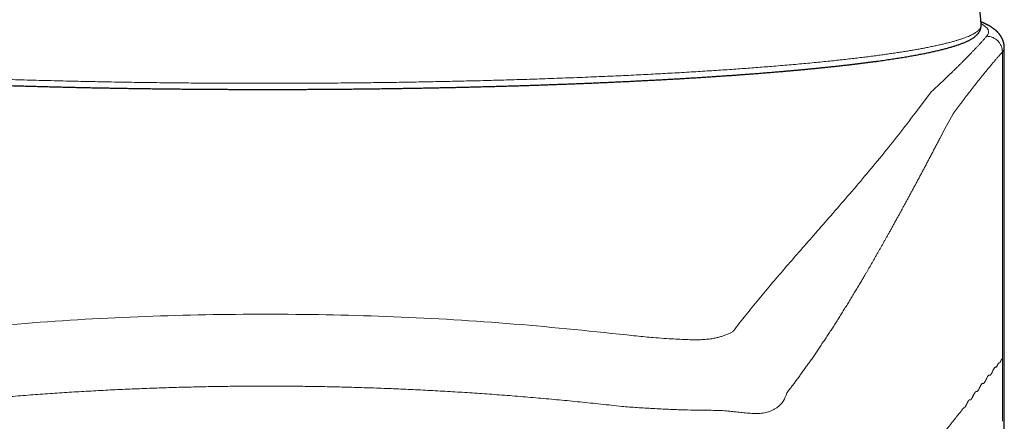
# Model space of a CAD drawing. Header units: millimetres. Extents: x 8 to 532, y 12 to 403.
# Tile 37 of 45: x 272 to 304, y 353 to 366. Entities that reach past the tile are written whole.
import ezdxf

# ---------------------------------------------------------------- set-up
doc = ezdxf.new("R2010")
doc.units = ezdxf.units.MM

msp = doc.modelspace()

# ---------------------------------------------------------------- linework, layer by layer
at = {"color": 7, "linetype": 'Continuous', "lineweight": 30}
for p, q in [((302.767, 365.916), (302.767, 365.916)), ((303.507, 267.059), (303.507, 365.201))]:
    msp.add_line(p, q, dxfattribs=at)
at = {"color": 8, "linetype": 'Continuous', "lineweight": 0}
for p, q in [((303.447, 365.065), (303.447, 355.285)), ((300.678, 363.124), (301.183, 363.796)), ((303.447, 353.294), (303.447, 355.284))]:
    msp.add_line(p, q, dxfattribs=at)
at = {"color": 7, "linetype": 'Continuous', "lineweight": 30}
msp.add_arc((280, 364.687), 22.8, 3.0913, 7.0195, dxfattribs=at)
at = {"color": 8, "linetype": 'Continuous', "lineweight": 0}
msp.add_arc((340.857, 341.697), 44.466, 151.231, 152.3643, dxfattribs=at)
msp.add_ellipse((280, 365.699), major_axis=(23.007, 0), ratio=0.080972, start_param=6.211589, end_param=6.428605, dxfattribs=at)
at = {"color": 7, "linetype": 'Continuous', "lineweight": 30}
for points, knots in [([(257.233, 365.916), (257.232, 365.912), (257.232, 365.899), (257.232, 365.878), (257.234, 365.853), (257.238, 365.829), (257.244, 365.805), (257.252, 365.781), (257.261, 365.757), (257.271, 365.734), (257.283, 365.712), (257.297, 365.689), (257.313, 365.667), (257.331, 365.645), (257.35, 365.623), (257.372, 365.601), (257.396, 365.579), (257.423, 365.556), (257.451, 365.534), (257.483, 365.513), (257.516, 365.491), (257.551, 365.47), (257.588, 365.45), (257.627, 365.43), (257.667, 365.41), (257.708, 365.391), (257.751, 365.372), (257.795, 365.354), (257.841, 365.336), (257.889, 365.318), (257.938, 365.3), (257.988, 365.283), (258.04, 365.266), (258.093, 365.249), (258.148, 365.232), (258.205, 365.215), (258.263, 365.198), (258.323, 365.182), (258.384, 365.166), (258.447, 365.149), (258.511, 365.133), (258.577, 365.117), (258.645, 365.101), (258.714, 365.085), (258.785, 365.07), (258.857, 365.054), (258.931, 365.038), (259.007, 365.023), (259.084, 365.007), (259.163, 364.992), (259.243, 364.977), (259.325, 364.962), (259.409, 364.947), (259.494, 364.932), (259.581, 364.917), (259.669, 364.902), (259.759, 364.887), (259.85, 364.872), (259.943, 364.858), (260.038, 364.843), (260.134, 364.828), (260.232, 364.814), (260.331, 364.8), (260.431, 364.785), (260.534, 364.771), (260.637, 364.757), (260.743, 364.743), (260.849, 364.729), (260.958, 364.715), (261.067, 364.702), (261.178, 364.688), (261.291, 364.674), (261.405, 364.661), (261.521, 364.647), (261.638, 364.634), (261.756, 364.621), (261.876, 364.608), (261.997, 364.595), (262.12, 364.582), (262.244, 364.569), (262.369, 364.556), (262.496, 364.543), (262.624, 364.531), (262.754, 364.518), (262.885, 364.506), (263.017, 364.493), (263.151, 364.481), (263.286, 364.469), (263.422, 364.457), (263.56, 364.445), (263.698, 364.433), (263.838, 364.422), (263.98, 364.41), (264.122, 364.399), (264.266, 364.387), (264.411, 364.376), (264.558, 364.365), (264.705, 364.354), (264.854, 364.343), (265.004, 364.332), (265.155, 364.321), (265.307, 364.31), (265.461, 364.3), (265.616, 364.289), (265.771, 364.279), (265.928, 364.269), (266.086, 364.259), (266.245, 364.249), (266.405, 364.239), (266.566, 364.229), (266.729, 364.219), (266.892, 364.21), (267.056, 364.201), (267.222, 364.191), (267.388, 364.182), (267.555, 364.173), (267.724, 364.164), (267.893, 364.155), (268.063, 364.147), (268.234, 364.138), (268.406, 364.13), (268.579, 364.121), (268.753, 364.113), (268.928, 364.105), (269.104, 364.097), (269.28, 364.09), (269.458, 364.082), (269.636, 364.074), (269.815, 364.067), (269.995, 364.06), (270.175, 364.053), (270.357, 364.045), (270.539, 364.039), (270.722, 364.032), (270.906, 364.025), (271.09, 364.019), (271.275, 364.012), (271.461, 364.006), (271.647, 364), (271.834, 363.994), (272.022, 363.988), (272.21, 363.983), (272.399, 363.977), (272.589, 363.972), (272.779, 363.966), (272.97, 363.961), (273.161, 363.956), (273.353, 363.951), (273.545, 363.947), (273.738, 363.942), (273.931, 363.938), (274.125, 363.933), (274.319, 363.929), (274.514, 363.925), (274.709, 363.921), (274.905, 363.918), (275.101, 363.914), (275.297, 363.911), (275.494, 363.907), (275.691, 363.904), (275.888, 363.901), (276.086, 363.898), (276.284, 363.895), (276.482, 363.893), (276.681, 363.89), (276.88, 363.888), (277.079, 363.886), (277.278, 363.884), (277.478, 363.882), (277.678, 363.88), (277.878, 363.879), (278.078, 363.877), (278.278, 363.876), (278.479, 363.875), (278.679, 363.874), (278.88, 363.873), (279.08, 363.872), (279.281, 363.871), (279.482, 363.871), (279.683, 363.871), (279.884, 363.87), (280.085, 363.87), (280.286, 363.871), (280.487, 363.871), (280.688, 363.871), (280.888, 363.872), (281.089, 363.873), (281.29, 363.873), (281.49, 363.874), (281.691, 363.876), (281.891, 363.877), (282.091, 363.878), (282.291, 363.88), (282.491, 363.882), (282.691, 363.883), (282.89, 363.885), (283.089, 363.888), (283.288, 363.89), (283.487, 363.892), (283.685, 363.895), (283.883, 363.898), (284.081, 363.901), (284.279, 363.904), (284.476, 363.907), (284.673, 363.91), (284.869, 363.913), (285.065, 363.917), (285.261, 363.921), (285.456, 363.925), (285.651, 363.929), (285.845, 363.933), (286.039, 363.937), (286.232, 363.941), (286.425, 363.946), (286.618, 363.951), (286.809, 363.956), (287.001, 363.961), (287.192, 363.966), (287.382, 363.971), (287.571, 363.976), (287.76, 363.982), (287.949, 363.987), (288.137, 363.993), (288.324, 363.999), (288.51, 364.005), (288.696, 364.011), (288.881, 364.018), (289.066, 364.024), (289.25, 364.031), (289.433, 364.038), (289.615, 364.044), (289.796, 364.051), (289.977, 364.059), (290.157, 364.066), (290.336, 364.073), (290.515, 364.081), (290.692, 364.088), (290.869, 364.096), (291.045, 364.104), (291.22, 364.112), (291.394, 364.12), (291.567, 364.128), (291.739, 364.137), (291.91, 364.145), (292.081, 364.154), (292.25, 364.163), (292.419, 364.172), (292.586, 364.181), (292.753, 364.19), (292.918, 364.199), (293.083, 364.208), (293.246, 364.218), (293.408, 364.228), (293.57, 364.237), (293.73, 364.247), (293.889, 364.257), (294.047, 364.267), (294.204, 364.277), (294.36, 364.288), (294.515, 364.298), (294.669, 364.309), (294.821, 364.319), (294.972, 364.33), (295.123, 364.341), (295.271, 364.352), (295.419, 364.363), (295.566, 364.374), (295.711, 364.385), (295.855, 364.397), (295.998, 364.408), (296.139, 364.42), (296.28, 364.432), (296.419, 364.443), (296.556, 364.455), (296.693, 364.467), (296.828, 364.479), (296.962, 364.492), (297.094, 364.504), (297.225, 364.516), (297.355, 364.529), (297.484, 364.541), (297.611, 364.554), (297.736, 364.567), (297.861, 364.58), (297.983, 364.593), (298.105, 364.606), (298.225, 364.619), (298.344, 364.632), (298.461, 364.645), (298.577, 364.659), (298.691, 364.672), (298.804, 364.686), (298.915, 364.699), (299.025, 364.713), (299.133, 364.727), (299.24, 364.741), (299.346, 364.755), (299.45, 364.769), (299.552, 364.783), (299.653, 364.797), (299.752, 364.812), (299.85, 364.826), (299.946, 364.841), (300.041, 364.855), (300.134, 364.87), (300.226, 364.884), (300.316, 364.899), (300.404, 364.914), (300.491, 364.929), (300.577, 364.944), (300.66, 364.959), (300.743, 364.974), (300.823, 364.99), (300.902, 365.005), (300.98, 365.02), (301.055, 365.036), (301.13, 365.051), (301.202, 365.067), (301.273, 365.083), (301.343, 365.098), (301.41, 365.114), (301.477, 365.13), (301.541, 365.146), (301.604, 365.162), (301.665, 365.179), (301.725, 365.195), (301.783, 365.212), (301.84, 365.228), (301.895, 365.245), (301.948, 365.262), (302, 365.279), (302.051, 365.296), (302.099, 365.313), (302.147, 365.331), (302.192, 365.349), (302.237, 365.367), (302.28, 365.385), (302.321, 365.404), (302.361, 365.423), (302.399, 365.443), (302.436, 365.463), (302.472, 365.484), (302.506, 365.505), (302.539, 365.527), (302.57, 365.55), (302.598, 365.574), (302.625, 365.598), (302.648, 365.621), (302.669, 365.644), (302.686, 365.666), (302.702, 365.689), (302.717, 365.712), (302.73, 365.737), (302.741, 365.762), (302.751, 365.787), (302.758, 365.812), (302.763, 365.837), (302.767, 365.862), (302.768, 365.887), (302.768, 365.905), (302.768, 365.915), (302.768, 365.916)], [0, 0, 0, 0, 0.000985, 0.002852, 0.004718, 0.00659, 0.008478, 0.010394, 0.012348, 0.014353, 0.016421, 0.018566, 0.020804, 0.023147, 0.025609, 0.028201, 0.030926, 0.03378, 0.036745, 0.039794, 0.042896, 0.046021, 0.049145, 0.052253, 0.05534, 0.058404, 0.061445, 0.064465, 0.067466, 0.07045, 0.073418, 0.076372, 0.079314, 0.082245, 0.085166, 0.088078, 0.090983, 0.093881, 0.096772, 0.099658, 0.102539, 0.105415, 0.108288, 0.111156, 0.114021, 0.116883, 0.119742, 0.122599, 0.125453, 0.128306, 0.131156, 0.134004, 0.136851, 0.139696, 0.142539, 0.145382, 0.148223, 0.151063, 0.153902, 0.15674, 0.159577, 0.162413, 0.165248, 0.168082, 0.170916, 0.173749, 0.176582, 0.179414, 0.182245, 0.185076, 0.187906, 0.190736, 0.193566, 0.196395, 0.199223, 0.202052, 0.20488, 0.207707, 0.210535, 0.213362, 0.216188, 0.219015, 0.221841, 0.224667, 0.227493, 0.230318, 0.233143, 0.235968, 0.238793, 0.241618, 0.244443, 0.247267, 0.250091, 0.252915, 0.255739, 0.258563, 0.261387, 0.26421, 0.267033, 0.269857, 0.27268, 0.275503, 0.278326, 0.281149, 0.283971, 0.286794, 0.289617, 0.292439, 0.295261, 0.298084, 0.300906, 0.303728, 0.30655, 0.309372, 0.312194, 0.315016, 0.317838, 0.32066, 0.323481, 0.326303, 0.329125, 0.331946, 0.334768, 0.337589, 0.340411, 0.343232, 0.346053, 0.348875, 0.351696, 0.354517, 0.357338, 0.360159, 0.362981, 0.365802, 0.368623, 0.371444, 0.374265, 0.377086, 0.379907, 0.382727, 0.385548, 0.388369, 0.39119, 0.394011, 0.396832, 0.399652, 0.402473, 0.405294, 0.408114, 0.410935, 0.413756, 0.416576, 0.419397, 0.422218, 0.425038, 0.427859, 0.430679, 0.4335, 0.43632, 0.439141, 0.441961, 0.444782, 0.447602, 0.450423, 0.453243, 0.456064, 0.458884, 0.461705, 0.464525, 0.467346, 0.470166, 0.472987, 0.475807, 0.478627, 0.481448, 0.484268, 0.487089, 0.489909, 0.492729, 0.49555, 0.49837, 0.501191, 0.504011, 0.506832, 0.509652, 0.512472, 0.515293, 0.518113, 0.520934, 0.523754, 0.526574, 0.529395, 0.532215, 0.535036, 0.537856, 0.540677, 0.543497, 0.546317, 0.549138, 0.551958, 0.554779, 0.557599, 0.56042, 0.56324, 0.566061, 0.568881, 0.571702, 0.574523, 0.577343, 0.580164, 0.582984, 0.585805, 0.588626, 0.591446, 0.594267, 0.597088, 0.599908, 0.602729, 0.60555, 0.60837, 0.611191, 0.614012, 0.616833, 0.619654, 0.622475, 0.625296, 0.628116, 0.630937, 0.633758, 0.636579, 0.6394, 0.642222, 0.645043, 0.647864, 0.650685, 0.653506, 0.656328, 0.659149, 0.66197, 0.664792, 0.667613, 0.670434, 0.673256, 0.676078, 0.678899, 0.681721, 0.684543, 0.687364, 0.690186, 0.693008, 0.69583, 0.698652, 0.701474, 0.704296, 0.707119, 0.709941, 0.712763, 0.715586, 0.718409, 0.721231, 0.724054, 0.726877, 0.7297, 0.732523, 0.735346, 0.738169, 0.740993, 0.743816, 0.74664, 0.749464, 0.752288, 0.755112, 0.757936, 0.76076, 0.763585, 0.76641, 0.769235, 0.77206, 0.774885, 0.777711, 0.780536, 0.783362, 0.786189, 0.789015, 0.791842, 0.794669, 0.797496, 0.800324, 0.803152, 0.80598, 0.808809, 0.811638, 0.814467, 0.817297, 0.820128, 0.822958, 0.82579, 0.828622, 0.831454, 0.834287, 0.837121, 0.839956, 0.842791, 0.845627, 0.848464, 0.851302, 0.854141, 0.856981, 0.859822, 0.862664, 0.865508, 0.868353, 0.871199, 0.874048, 0.876898, 0.87975, 0.882604, 0.88546, 0.888319, 0.891181, 0.894046, 0.896914, 0.899786, 0.902662, 0.905542, 0.908428, 0.911318, 0.914215, 0.917119, 0.92003, 0.92295, 0.925879, 0.928819, 0.93177, 0.934736, 0.937716, 0.940713, 0.943729, 0.946765, 0.949823, 0.952904, 0.956007, 0.959128, 0.962259, 0.965374, 0.968445, 0.971437, 0.974313, 0.976764, 0.979094, 0.981313, 0.983665, 0.985905, 0.988046, 0.990105, 0.992099, 0.994043, 0.99595, 0.997832, 0.999701, 1, 1, 1, 1]), ([(303.507, 365.2), (303.507, 365.206), (303.507, 365.217), (303.506, 365.233), (303.505, 365.247), (303.504, 365.26), (303.503, 365.27), (303.502, 365.278), (303.501, 365.285), (303.501, 365.29), (303.5, 365.294), (303.499, 365.299), (303.498, 365.306), (303.497, 365.315), (303.494, 365.327), (303.492, 365.34), (303.489, 365.353), (303.486, 365.365), (303.483, 365.376), (303.48, 365.387), (303.477, 365.397), (303.473, 365.408), (303.469, 365.418), (303.465, 365.43), (303.46, 365.443), (303.454, 365.458), (303.448, 365.471), (303.443, 365.483), (303.439, 365.491), (303.436, 365.498), (303.433, 365.504), (303.431, 365.508), (303.429, 365.512), (303.426, 365.517), (303.423, 365.522), (303.42, 365.529), (303.415, 365.536), (303.411, 365.544), (303.406, 365.552), (303.402, 365.559), (303.398, 365.565), (303.394, 365.57), (303.391, 365.576), (303.387, 365.581), (303.383, 365.588), (303.378, 365.594), (303.373, 365.601), (303.368, 365.608), (303.364, 365.614), (303.359, 365.62), (303.355, 365.626), (303.35, 365.632), (303.346, 365.637), (303.342, 365.642), (303.337, 365.648), (303.331, 365.654), (303.326, 365.661), (303.32, 365.667), (303.314, 365.674), (303.308, 365.681), (303.302, 365.687), (303.296, 365.693), (303.291, 365.698), (303.287, 365.703), (303.283, 365.706), (303.28, 365.71), (303.276, 365.713), (303.272, 365.717), (303.266, 365.723), (303.259, 365.73), (303.253, 365.735), (303.247, 365.74), (303.241, 365.746), (303.234, 365.752), (303.226, 365.758), (303.218, 365.765), (303.208, 365.774), (303.195, 365.784), (303.181, 365.795), (303.164, 365.807), (303.145, 365.822), (303.121, 365.838), (303.098, 365.853), (303.075, 365.867), (303.057, 365.879), (303.043, 365.887), (303.033, 365.893), (303.023, 365.899), (303.011, 365.905), (303.001, 365.911), (302.992, 365.915), (302.986, 365.919), (302.98, 365.922), (302.975, 365.925), (302.971, 365.927), (302.966, 365.929), (302.962, 365.932), (302.956, 365.935), (302.949, 365.938), (302.941, 365.942), (302.933, 365.946), (302.926, 365.95), (302.919, 365.953), (302.913, 365.956), (302.907, 365.959), (302.901, 365.962), (302.894, 365.965), (302.886, 365.969), (302.878, 365.973), (302.87, 365.977), (302.863, 365.98), (302.856, 365.983), (302.848, 365.986), (302.839, 365.991), (302.828, 365.996), (302.815, 366.001), (302.802, 366.007), (302.789, 366.012), (302.776, 366.018), (302.766, 366.022), (302.761, 366.024), (302.761, 366.024)], [0, 0, 0, 0, 0.011781, 0.022316, 0.031602, 0.039637, 0.046419, 0.051947, 0.05601, 0.058982, 0.061923, 0.065386, 0.06937, 0.076266, 0.084319, 0.093528, 0.103134, 0.111412, 0.118297, 0.126078, 0.133738, 0.141336, 0.148932, 0.157542, 0.167531, 0.178909, 0.191717, 0.199314, 0.206037, 0.211713, 0.216343, 0.219926, 0.223053, 0.226743, 0.231014, 0.237209, 0.244167, 0.251131, 0.257998, 0.264439, 0.270161, 0.275165, 0.279559, 0.28489, 0.291655, 0.297977, 0.305143, 0.312063, 0.31826, 0.323733, 0.330391, 0.336542, 0.342188, 0.347559, 0.353943, 0.36154, 0.368359, 0.375815, 0.383638, 0.391819, 0.400002, 0.407275, 0.413592, 0.418953, 0.423398, 0.427563, 0.431675, 0.435734, 0.445093, 0.454584, 0.461141, 0.468011, 0.475332, 0.483757, 0.493366, 0.503828, 0.514063, 0.532021, 0.548939, 0.564847, 0.591928, 0.618996, 0.646054, 0.672746, 0.697416, 0.708254, 0.71929, 0.730598, 0.743011, 0.756758, 0.763997, 0.771322, 0.777715, 0.78306, 0.787368, 0.791742, 0.79692, 0.802901, 0.810703, 0.819362, 0.827607, 0.835199, 0.842138, 0.848318, 0.854078, 0.860323, 0.867157, 0.876058, 0.884891, 0.892931, 0.900176, 0.906627, 0.912795, 0.923085, 0.93441, 0.946771, 0.95997, 0.972986, 0.985674, 0.998033, 1, 1, 1, 1])]:
    msp.add_open_spline(points, degree=3, knots=knots, dxfattribs=at)
at = {"color": 8, "linetype": 'Continuous', "lineweight": 0}
for points, knots in [([(257.233, 365.916), (257.233, 365.914), (257.231, 365.9), (257.235, 365.876), (257.245, 365.843), (257.263, 365.811), (257.287, 365.779), (257.319, 365.746), (257.358, 365.714), (257.402, 365.683), (257.452, 365.652), (257.506, 365.623), (257.565, 365.594), (257.631, 365.564), (257.702, 365.535), (257.78, 365.506), (257.863, 365.477), (257.951, 365.448), (258.046, 365.42), (258.146, 365.391), (258.252, 365.363), (258.361, 365.335), (258.474, 365.308), (258.589, 365.281), (258.709, 365.255), (258.834, 365.229), (258.971, 365.201), (259.121, 365.173), (259.284, 365.143), (259.453, 365.114), (259.629, 365.085), (259.811, 365.056), (259.999, 365.027), (260.188, 365), (260.378, 364.973), (260.566, 364.948), (260.76, 364.922), (260.959, 364.897), (261.163, 364.873), (261.372, 364.848), (261.585, 364.824), (261.804, 364.8), (262.027, 364.776), (262.254, 364.753), (262.487, 364.73), (262.719, 364.708), (262.951, 364.686), (263.183, 364.665), (263.418, 364.645), (263.657, 364.625), (263.913, 364.604), (264.186, 364.582), (264.476, 364.56), (264.772, 364.538), (265.072, 364.516), (265.377, 364.495), (265.686, 364.475), (265.991, 364.455), (266.291, 364.436), (266.586, 364.419), (266.884, 364.401), (267.186, 364.384), (267.491, 364.368), (267.8, 364.352), (268.111, 364.336), (268.426, 364.321), (268.744, 364.306), (269.064, 364.291), (269.388, 364.277), (269.708, 364.264), (270.024, 364.251), (270.337, 364.239), (270.651, 364.227), (270.968, 364.216), (271.303, 364.204), (271.658, 364.193), (272.032, 364.181), (272.409, 364.17), (272.787, 364.16), (273.168, 364.15), (273.552, 364.14), (273.926, 364.131), (274.291, 364.124), (274.648, 364.116), (275.005, 364.11), (275.364, 364.103), (275.724, 364.097), (276.085, 364.092), (276.448, 364.087), (276.811, 364.083), (277.175, 364.079), (277.539, 364.075), (277.905, 364.073), (278.264, 364.07), (278.616, 364.068), (278.962, 364.067), (279.308, 364.066), (279.654, 364.065), (279.885, 364.065), (280, 364.065)], [0, 0, 0, 0, 0.002749, 0.013918, 0.025087, 0.036256, 0.047426, 0.058595, 0.069764, 0.080933, 0.091172, 0.10141, 0.111649, 0.121887, 0.132125, 0.142364, 0.152602, 0.162841, 0.173079, 0.183318, 0.193556, 0.203795, 0.213448, 0.223101, 0.232755, 0.242408, 0.252062, 0.263231, 0.2744, 0.285569, 0.296738, 0.307908, 0.319077, 0.330246, 0.340484, 0.350723, 0.360961, 0.3712, 0.381438, 0.391677, 0.401915, 0.412154, 0.422392, 0.432631, 0.442869, 0.453107, 0.462761, 0.472414, 0.482068, 0.491721, 0.501374, 0.512544, 0.523713, 0.534882, 0.546051, 0.55722, 0.56839, 0.579559, 0.589797, 0.600036, 0.610274, 0.620513, 0.630751, 0.640989, 0.651228, 0.661466, 0.671705, 0.681943, 0.692182, 0.70242, 0.712074, 0.721727, 0.73138, 0.741034, 0.750687, 0.761856, 0.773026, 0.784195, 0.795364, 0.806533, 0.817702, 0.828872, 0.83911, 0.849348, 0.859587, 0.869825, 0.880064, 0.890302, 0.900541, 0.910779, 0.921018, 0.931256, 0.941495, 0.951733, 0.961386, 0.97104, 0.980693, 0.990347, 1, 1, 1, 1]), ([(280, 364.065), (280.134, 364.065), (280.401, 364.065), (280.801, 364.066), (281.201, 364.067), (281.601, 364.069), (282, 364.072), (282.399, 364.075), (282.786, 364.079), (283.161, 364.083), (283.524, 364.087), (283.886, 364.092), (284.248, 364.097), (284.608, 364.103), (284.967, 364.109), (285.325, 364.116), (285.681, 364.123), (286.036, 364.131), (286.389, 364.139), (286.741, 364.147), (287.084, 364.156), (287.418, 364.165), (287.745, 364.175), (288.07, 364.184), (288.392, 364.194), (288.73, 364.206), (289.082, 364.218), (289.448, 364.231), (289.811, 364.245), (290.171, 364.259), (290.528, 364.274), (290.881, 364.289), (291.222, 364.304), (291.549, 364.319), (291.864, 364.335), (292.176, 364.35), (292.485, 364.367), (292.79, 364.383), (293.092, 364.4), (293.391, 364.417), (293.686, 364.435), (293.978, 364.453), (294.266, 364.471), (294.55, 364.49), (294.825, 364.509), (295.092, 364.528), (295.349, 364.547), (295.603, 364.566), (295.853, 364.585), (296.113, 364.606), (296.381, 364.628), (296.657, 364.651), (296.927, 364.675), (297.192, 364.7), (297.452, 364.724), (297.707, 364.749), (297.949, 364.774), (298.179, 364.798), (298.398, 364.822), (298.612, 364.846), (298.821, 364.871), (299.025, 364.895), (299.224, 364.92), (299.419, 364.946), (299.608, 364.971), (299.792, 364.997), (299.971, 365.023), (300.145, 365.049), (300.31, 365.075), (300.467, 365.101), (300.616, 365.126), (300.761, 365.151), (300.901, 365.177), (301.043, 365.204), (301.186, 365.233), (301.329, 365.263), (301.466, 365.294), (301.596, 365.324), (301.72, 365.355), (301.837, 365.386), (301.944, 365.416), (302.042, 365.446), (302.131, 365.475), (302.214, 365.504), (302.292, 365.533), (302.364, 365.562), (302.43, 365.591), (302.49, 365.621), (302.544, 365.65), (302.593, 365.68), (302.635, 365.709), (302.672, 365.739), (302.702, 365.768), (302.727, 365.796), (302.745, 365.824), (302.758, 365.852), (302.766, 365.88), (302.769, 365.902), (302.767, 365.914), (302.767, 365.916)], [0, 0, 0, 0, 0.011169, 0.022338, 0.033507, 0.044677, 0.055846, 0.067015, 0.078184, 0.088422, 0.098661, 0.108899, 0.119138, 0.129376, 0.139614, 0.149853, 0.160091, 0.17033, 0.180568, 0.190806, 0.201045, 0.210698, 0.220352, 0.230005, 0.239658, 0.249312, 0.260481, 0.27165, 0.282819, 0.293988, 0.305157, 0.316327, 0.327496, 0.337734, 0.347973, 0.358211, 0.368449, 0.378688, 0.388926, 0.399165, 0.409403, 0.419641, 0.42988, 0.440118, 0.450357, 0.46001, 0.469663, 0.479317, 0.48897, 0.498623, 0.509793, 0.520962, 0.532131, 0.5433, 0.554469, 0.565638, 0.576807, 0.587046, 0.597284, 0.607523, 0.617761, 0.627999, 0.638238, 0.648476, 0.658715, 0.668953, 0.679191, 0.68943, 0.699668, 0.709322, 0.718975, 0.728628, 0.738282, 0.747935, 0.759104, 0.770273, 0.781443, 0.792612, 0.803781, 0.81495, 0.826119, 0.836358, 0.846596, 0.856834, 0.867073, 0.877311, 0.88755, 0.897788, 0.908026, 0.918265, 0.928503, 0.938742, 0.94898, 0.958633, 0.968287, 0.97794, 0.987593, 0.997247, 1, 1, 1, 1]), ([(301.181, 363.796), (301.212, 363.824), (301.275, 363.881), (301.366, 363.966), (301.457, 364.051), (301.547, 364.135), (301.635, 364.218), (301.721, 364.301), (301.804, 364.38), (301.884, 364.458), (301.96, 364.532), (302.035, 364.605), (302.108, 364.679), (302.181, 364.751), (302.252, 364.824), (302.323, 364.895), (302.392, 364.967), (302.46, 365.037), (302.527, 365.108), (302.593, 365.177), (302.657, 365.245), (302.718, 365.311), (302.777, 365.376), (302.835, 365.439), (302.892, 365.503), (302.93, 365.545), (302.949, 365.566)], [0, 0, 0, 0, 0.048433, 0.096525, 0.144276, 0.191686, 0.238756, 0.285484, 0.331872, 0.374094, 0.416031, 0.457681, 0.499044, 0.540122, 0.580913, 0.621417, 0.661636, 0.701568, 0.741215, 0.780575, 0.819648, 0.856227, 0.892552, 0.928622, 0.964438, 1, 1, 1, 1]), ([(302.949, 365.566), (303.011, 365.559), (303.108, 365.548), (303.224, 365.485), (303.304, 365.421), (303.368, 365.34), (303.43, 365.224), (303.441, 365.127), (303.447, 365.065)], [0, 0, 0, 0, 0.2394507, 0.3683567, 0.5, 0.6316433, 0.7605493, 1, 1, 1, 1]), ([(303.501, 365.2), (303.502, 365.185), (303.506, 365.14), (303.471, 365.094), (303.447, 365.065)], [0, 0, 0, 0, 0.337786, 1, 1, 1, 1]), ([(303.447, 365.065), (303.426, 365.04), (303.382, 364.991), (303.317, 364.916), (303.252, 364.84), (303.186, 364.763), (303.119, 364.684), (303.052, 364.604), (302.986, 364.524), (302.921, 364.446), (302.858, 364.369), (302.795, 364.29), (302.731, 364.211), (302.666, 364.13), (302.602, 364.048), (302.536, 363.965), (302.471, 363.881), (302.405, 363.795), (302.338, 363.709), (302.271, 363.621), (302.205, 363.534), (302.14, 363.447), (302.075, 363.361), (302.01, 363.274), (301.945, 363.186), (301.902, 363.127), (301.88, 363.097)], [0, 0, 0, 0, 0.04121, 0.082757, 0.12464, 0.16686, 0.209416, 0.252309, 0.295539, 0.335462, 0.375668, 0.416157, 0.456929, 0.497985, 0.539323, 0.580944, 0.622848, 0.665036, 0.707507, 0.75026, 0.793297, 0.834134, 0.875223, 0.916564, 0.958156, 1, 1, 1, 1]), ([(294.891, 356.178), (295.019, 356.346), (295.276, 356.68), (295.69, 357.188), (296.12, 357.701), (296.567, 358.222), (297.028, 358.751), (297.5, 359.291), (297.998, 359.86), (298.52, 360.462), (299.062, 361.099), (299.606, 361.754), (300.147, 362.426), (300.501, 362.891), (300.678, 363.124)], [0, 0, 0, 0, 0.080002, 0.159999, 0.239995, 0.319991, 0.399988, 0.479988, 0.559991, 0.647998, 0.736006, 0.824011, 0.91201, 1, 1, 1, 1]), ([(301.464, 362.322), (301.443, 362.282), (301.401, 362.201), (301.337, 362.081), (301.275, 361.962), (301.212, 361.844), (301.151, 361.727), (301.09, 361.613), (301.03, 361.5), (300.971, 361.388), (300.912, 361.276), (300.852, 361.164), (300.793, 361.053), (300.734, 360.943), (300.676, 360.834), (300.618, 360.726), (300.56, 360.619), (300.503, 360.513), (300.446, 360.409), (300.39, 360.305), (300.334, 360.202), (300.279, 360.101), (300.224, 360), (300.17, 359.9), (300.114, 359.799), (300.057, 359.695), (299.999, 359.589), (299.941, 359.485), (299.884, 359.381), (299.829, 359.282), (299.776, 359.188), (299.725, 359.097), (299.675, 359.008), (299.626, 358.919), (299.576, 358.832), (299.527, 358.745), (299.477, 358.657), (299.426, 358.568), (299.374, 358.476), (299.323, 358.386), (299.271, 358.297), (299.222, 358.212), (299.174, 358.129), (299.128, 358.05), (299.095, 357.994), (299.076, 357.962), (299.071, 357.952), (299.065, 357.943), (299.06, 357.933), (299.054, 357.924), (299.049, 357.916), (299.046, 357.909), (299.042, 357.904), (299.039, 357.898), (299.035, 357.891), (299.031, 357.884), (299.026, 357.877), (299.003, 357.837), (298.953, 357.752), (298.877, 357.625), (298.795, 357.487), (298.71, 357.346), (298.623, 357.204), (298.535, 357.059), (298.447, 356.916), (298.36, 356.776), (298.273, 356.637), (298.186, 356.5), (298.1, 356.365), (298.013, 356.229), (297.925, 356.094), (297.836, 355.958), (297.747, 355.824), (297.659, 355.693), (297.572, 355.563), (297.485, 355.436), (297.399, 355.311), (297.313, 355.187), (297.227, 355.066), (297.142, 354.947), (297.057, 354.83), (296.975, 354.717), (296.894, 354.608), (296.816, 354.503), (296.738, 354.4), (296.661, 354.299), (296.609, 354.232), (296.583, 354.199)], [0, 0, 0, 0, 0.013039, 0.025986, 0.038843, 0.051608, 0.064282, 0.076641, 0.088912, 0.101095, 0.11319, 0.125441, 0.137601, 0.149669, 0.161645, 0.17353, 0.185324, 0.197025, 0.208635, 0.220154, 0.231581, 0.242916, 0.25416, 0.265312, 0.276373, 0.288434, 0.300384, 0.312223, 0.323952, 0.335569, 0.346035, 0.356409, 0.366691, 0.376882, 0.386981, 0.396988, 0.406904, 0.417706, 0.428397, 0.438978, 0.449447, 0.459806, 0.469374, 0.478846, 0.488221, 0.489369, 0.490516, 0.491662, 0.492806, 0.493944, 0.495007, 0.495695, 0.496384, 0.497097, 0.497854, 0.498679, 0.499591, 0.500592, 0.513211, 0.530217, 0.547146, 0.563998, 0.582191, 0.600294, 0.618308, 0.636231, 0.654064, 0.671807, 0.68946, 0.707023, 0.725327, 0.743531, 0.761637, 0.779644, 0.797552, 0.815362, 0.833073, 0.850686, 0.8682, 0.885616, 0.902933, 0.920152, 0.936296, 0.952353, 0.968323, 0.984205, 1, 1, 1, 1]), ([(268.506, 356.048), (269.782, 356.18), (272.324, 356.444), (276.163, 356.657), (280, 356.733), (283.837, 356.657), (287.676, 356.444), (290.218, 356.18), (291.494, 356.048)], [0, 0, 0, 0, 0.167672, 0.334139, 0.5, 0.665861, 0.832328, 1, 1, 1, 1]), ([(291.494, 356.048), (291.595, 356.037), (291.791, 356.015), (292.07, 355.987), (292.367, 355.96), (292.673, 355.936), (292.979, 355.917), (293.252, 355.904), (293.505, 355.895), (293.741, 355.892), (293.944, 355.899), (294.12, 355.915), (294.273, 355.938), (294.4, 355.968), (294.509, 356.001), (294.618, 356.038), (294.729, 356.079), (294.832, 356.124), (294.871, 356.16), (294.891, 356.178)], [0, 0, 0, 0, 0.04086, 0.07988, 0.117394, 0.17119, 0.222728, 0.272634, 0.322144, 0.373294, 0.429261, 0.491302, 0.556604, 0.622295, 0.688514, 0.758206, 0.836029, 0.917909, 1, 1, 1, 1]), ([(303.447, 355.284), (303.444, 355.285), (303.439, 355.287), (303.429, 355.28), (303.422, 355.27), (303.418, 355.263), (303.416, 355.261), (303.416, 355.26), (303.415, 355.258), (303.414, 355.256), (303.412, 355.252), (303.408, 355.245), (303.404, 355.235), (303.399, 355.225), (303.393, 355.215), (303.388, 355.204), (303.383, 355.194), (303.379, 355.185), (303.375, 355.178), (303.37, 355.17), (303.365, 355.162), (303.36, 355.157), (303.355, 355.154), (303.351, 355.155), (303.346, 355.155), (303.342, 355.155), (303.337, 355.155), (303.332, 355.153), (303.327, 355.149), (303.323, 355.144), (303.318, 355.137), (303.313, 355.128), (303.306, 355.117), (303.299, 355.102), (303.291, 355.086), (303.283, 355.069), (303.275, 355.055), (303.268, 355.042), (303.263, 355.035), (303.259, 355.03), (303.257, 355.028), (303.254, 355.025), (303.251, 355.023), (303.249, 355.023), (303.247, 355.022), (303.242, 355.025), (303.235, 355.026), (303.225, 355.026), (303.215, 355.02), (303.206, 355.012), (303.197, 355.002), (303.189, 354.991), (303.181, 354.978), (303.172, 354.962), (303.162, 354.943), (303.151, 354.922), (303.14, 354.899), (303.129, 354.875), (303.118, 354.853), (303.108, 354.834), (303.099, 354.818), (303.091, 354.804), (303.084, 354.793), (303.078, 354.785), (303.072, 354.777), (303.065, 354.77), (303.058, 354.764), (303.053, 354.761), (303.048, 354.76), (303.044, 354.762), (303.04, 354.764), (303.035, 354.765), (303.027, 354.766), (303.017, 354.764), (303.004, 354.756), (302.991, 354.741), (302.977, 354.72), (302.966, 354.702), (302.96, 354.69), (302.958, 354.686), (302.956, 354.682), (302.954, 354.678), (302.953, 354.676), (302.952, 354.674), (302.95, 354.67), (302.947, 354.664), (302.942, 354.654), (302.937, 354.643), (302.931, 354.631), (302.926, 354.62), (302.921, 354.61), (302.916, 354.601), (302.913, 354.594), (302.909, 354.587), (302.906, 354.581), (302.903, 354.575), (302.9, 354.57), (302.897, 354.565), (302.895, 354.56), (302.892, 354.555), (302.885, 354.543), (302.873, 354.525), (302.857, 354.508), (302.843, 354.5), (302.83, 354.501), (302.818, 354.506), (302.805, 354.5), (302.792, 354.489), (302.779, 354.473), (302.767, 354.453), (302.754, 354.43), (302.741, 354.405), (302.727, 354.375), (302.713, 354.347), (302.7, 354.32), (302.686, 354.295), (302.671, 354.272), (302.658, 354.255), (302.647, 354.245), (302.638, 354.241), (302.631, 354.239), (302.624, 354.242), (302.617, 354.244), (302.61, 354.243), (302.602, 354.241), (302.592, 354.234), (302.582, 354.223), (302.572, 354.209), (302.562, 354.194), (302.551, 354.174), (302.539, 354.15), (302.526, 354.126), (302.515, 354.102), (302.505, 354.082), (302.495, 354.063), (302.487, 354.047), (302.48, 354.035), (302.474, 354.026), (302.47, 354.019), (302.467, 354.014), (302.463, 354.009), (302.46, 354.004), (302.455, 353.999), (302.45, 353.993), (302.444, 353.987), (302.439, 353.983), (302.434, 353.98), (302.43, 353.979), (302.426, 353.98), (302.415, 353.985), (302.403, 353.984), (302.39, 353.976), (302.383, 353.969), (302.375, 353.961), (302.368, 353.951), (302.359, 353.938), (302.351, 353.924), (302.343, 353.911), (302.338, 353.9), (302.335, 353.895), (302.333, 353.892), (302.332, 353.889), (302.33, 353.884), (302.327, 353.878), (302.323, 353.871), (302.32, 353.864), (302.316, 353.857), (302.312, 353.849), (302.308, 353.84), (302.304, 353.832), (302.301, 353.825), (302.298, 353.819), (302.293, 353.81), (302.287, 353.797), (302.279, 353.783), (302.271, 353.769), (302.263, 353.756), (302.254, 353.744), (302.246, 353.735), (302.238, 353.728), (302.231, 353.723), (302.224, 353.72), (302.217, 353.719), (302.211, 353.722), (302.204, 353.717), (302.197, 353.702), (302.19, 353.691), (302.185, 353.688), (302.181, 353.688), (302.176, 353.684), (302.171, 353.676), (302.167, 353.668), (302.165, 353.662), (302.163, 353.66), (302.161, 353.656), (302.159, 353.652), (302.156, 353.648), (302.152, 353.643), (302.149, 353.638), (302.145, 353.634), (302.143, 353.631), (302.142, 353.629), (302.141, 353.628), (302.139, 353.626), (302.138, 353.624), (302.128, 353.612), (302.102, 353.58), (302.06, 353.528), (302.026, 353.485), (302.006, 353.461), (302.001, 353.455), (301.999, 353.452), (301.997, 353.45), (301.996, 353.448), (301.992, 353.444), (301.986, 353.436), (301.978, 353.426), (301.968, 353.414), (301.957, 353.4), (301.944, 353.384), (301.931, 353.366), (301.915, 353.347), (301.898, 353.326), (301.88, 353.303), (301.861, 353.278), (301.84, 353.252), (301.817, 353.223), (301.793, 353.193), (301.768, 353.161), (301.741, 353.127), (301.712, 353.09), (301.681, 353.051), (301.648, 353.01), (301.614, 352.967), (301.579, 352.922), (301.543, 352.876), (301.506, 352.83), (301.48, 352.798), (301.467, 352.781), (301.465, 352.779), (301.464, 352.777), (301.462, 352.775), (301.461, 352.773), (301.46, 352.772), (301.456, 352.767), (301.448, 352.757), (301.423, 352.725), (301.366, 352.653), (301.178, 352.416), (300.768, 351.897), (300.391, 351.42), (300.149, 351.114)], [0, 0, 0, 0, 0.002561, 0.005384, 0.008477, 0.009194, 0.009375, 0.009522, 0.009749, 0.010058, 0.010448, 0.01169, 0.013384, 0.014726, 0.016259, 0.017982, 0.019569, 0.020875, 0.022092, 0.02322, 0.025058, 0.026599, 0.027843, 0.029105, 0.0306, 0.032096, 0.033552, 0.035021, 0.036556, 0.037915, 0.039081, 0.040782, 0.042744, 0.044968, 0.047445, 0.049832, 0.052321, 0.054431, 0.056165, 0.056974, 0.057899, 0.058737, 0.05949, 0.060157, 0.060738, 0.061363, 0.064492, 0.067526, 0.070625, 0.073518, 0.075974, 0.078166, 0.080648, 0.083418, 0.086479, 0.089671, 0.093126, 0.096691, 0.1, 0.103039, 0.105807, 0.108306, 0.110534, 0.111941, 0.113746, 0.116112, 0.118173, 0.119931, 0.1211, 0.122115, 0.123591, 0.125067, 0.126543, 0.130735, 0.134368, 0.138288, 0.142609, 0.147263, 0.147902, 0.148547, 0.149199, 0.149858, 0.150095, 0.150188, 0.150746, 0.151754, 0.153213, 0.155123, 0.156629, 0.158332, 0.159959, 0.161105, 0.162208, 0.16327, 0.16429, 0.165188, 0.166051, 0.166879, 0.167672, 0.16843, 0.169211, 0.174479, 0.17937, 0.183425, 0.187189, 0.190886, 0.194865, 0.198664, 0.202697, 0.20674, 0.209986, 0.213935, 0.218715, 0.223156, 0.226218, 0.231097, 0.235566, 0.239626, 0.243279, 0.245619, 0.247806, 0.249696, 0.251889, 0.254038, 0.256156, 0.259539, 0.262915, 0.265458, 0.26842, 0.271803, 0.275606, 0.279831, 0.283047, 0.28611, 0.288958, 0.291589, 0.294005, 0.295267, 0.29646, 0.297586, 0.298644, 0.299634, 0.300754, 0.302531, 0.304407, 0.306071, 0.307525, 0.308769, 0.309879, 0.311446, 0.318828, 0.320838, 0.322954, 0.325201, 0.327578, 0.330086, 0.332726, 0.335497, 0.336758, 0.337729, 0.337934, 0.338379, 0.339066, 0.339995, 0.341164, 0.342107, 0.343165, 0.344336, 0.345621, 0.34702, 0.347972, 0.348833, 0.34967, 0.352266, 0.354601, 0.356683, 0.359413, 0.362048, 0.364589, 0.367037, 0.369199, 0.371285, 0.373294, 0.375228, 0.377077, 0.379724, 0.381525, 0.383063, 0.384324, 0.38567, 0.387148, 0.388763, 0.389178, 0.389486, 0.390083, 0.390875, 0.391793, 0.392836, 0.394023, 0.395339, 0.395705, 0.39608, 0.396464, 0.396857, 0.397258, 0.397781, 0.406037, 0.420782, 0.435526, 0.437456, 0.43903, 0.439462, 0.439929, 0.44043, 0.440965, 0.443096, 0.445643, 0.448607, 0.451987, 0.455783, 0.459995, 0.464624, 0.469723, 0.475247, 0.481195, 0.487568, 0.494366, 0.501589, 0.509237, 0.51731, 0.526223, 0.535602, 0.545447, 0.555759, 0.566537, 0.577781, 0.588785, 0.600202, 0.600698, 0.601125, 0.601551, 0.601977, 0.602403, 0.602829, 0.603255, 0.605599, 0.609784, 0.626769, 0.657099, 0.780191, 1, 1, 1, 1]), ([(291.33, 353.769), (291.109, 353.793), (290.668, 353.843), (290.004, 353.912), (289.341, 353.977), (288.678, 354.037), (288.014, 354.093), (287.364, 354.143), (286.726, 354.188), (286.1, 354.229), (285.475, 354.265), (284.85, 354.298), (284.224, 354.327), (283.599, 354.351), (282.973, 354.372), (282.348, 354.389), (281.723, 354.402), (281.101, 354.411), (280.483, 354.415), (279.869, 354.417), (279.255, 354.414), (278.637, 354.407), (278.015, 354.397), (277.39, 354.382), (276.764, 354.364), (276.139, 354.341), (275.517, 354.315), (274.899, 354.285), (274.285, 354.252), (273.671, 354.215), (273.052, 354.173), (272.43, 354.128), (271.803, 354.078), (271.176, 354.024), (270.549, 353.966), (269.923, 353.904), (269.296, 353.839), (268.879, 353.792), (268.67, 353.769)], [0, 0, 0, 0, 0.029547, 0.059045, 0.088495, 0.117901, 0.147266, 0.176594, 0.204214, 0.231806, 0.259371, 0.286914, 0.314437, 0.341941, 0.369431, 0.396908, 0.424375, 0.451834, 0.478799, 0.505762, 0.532725, 0.559691, 0.587154, 0.614625, 0.642106, 0.669602, 0.697114, 0.724152, 0.751212, 0.778295, 0.805403, 0.833094, 0.860817, 0.888574, 0.916369, 0.944203, 0.972079, 1, 1, 1, 1]), ([(296.583, 354.199), (296.553, 354.108), (296.495, 353.933), (296.337, 353.775), (296.208, 353.689), (296.128, 353.646), (296.045, 353.611), (295.959, 353.583), (295.872, 353.563), (295.783, 353.55), (295.68, 353.544), (295.545, 353.544), (295.371, 353.552), (295.177, 353.57), (294.988, 353.59), (294.821, 353.608), (294.636, 353.629), (294.404, 353.642), (294.093, 353.647), (293.728, 353.649), (293.304, 353.657), (292.834, 353.676), (292.334, 353.701), (291.834, 353.731), (291.496, 353.756), (291.33, 353.769)], [0, 0, 0, 0, 0.091146, 0.175678, 0.202434, 0.228488, 0.25385, 0.278531, 0.302544, 0.325902, 0.349727, 0.383109, 0.426049, 0.472623, 0.511168, 0.543729, 0.570311, 0.61488, 0.663104, 0.71518, 0.771262, 0.832413, 0.89065, 0.946364, 1, 1, 1, 1])]:
    msp.add_open_spline(points, degree=3, knots=knots, dxfattribs=at)

doc.saveas('drawing.dxf')
